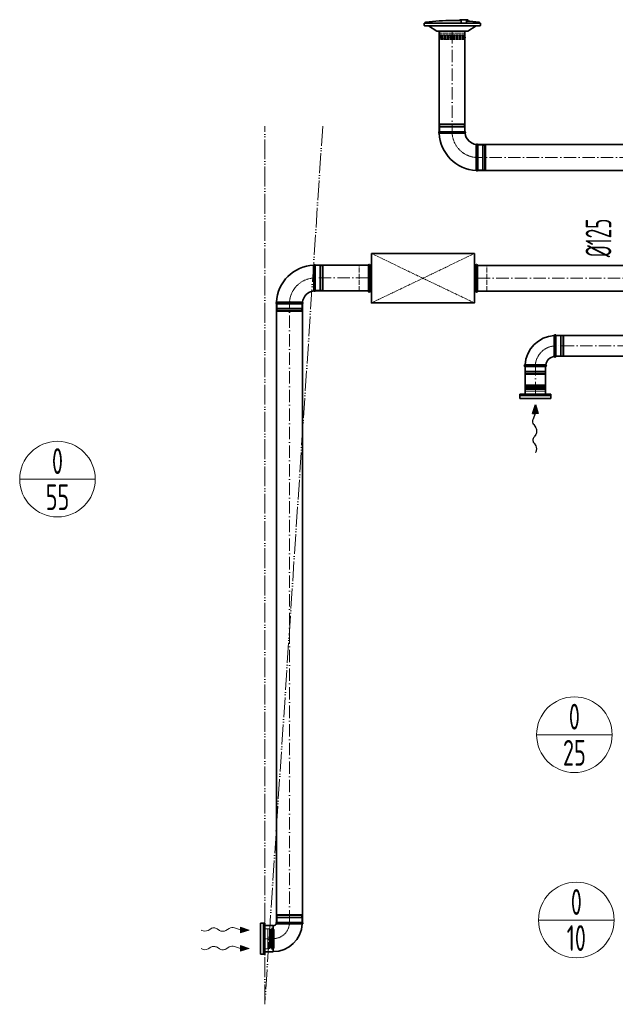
# Model space of a CAD drawing. Header units: millimetres. Extents: x 8221 to 89444, y -105166 to -5578.
# Tile 21 of 118: x 24645 to 27535, y -73531 to -68757. Entities that reach past the tile are written whole.
import ezdxf
from ezdxf.enums import TextEntityAlignment as Align

# ---------------------------------------------------------------- set-up
doc = ezdxf.new("R2010")
doc.units = ezdxf.units.MM
for name, pattern in [('ACAD_ISO02W100', [15, 12, -3]), ('ACAD_ISO05W100', [33, 24, -3, 0, -3, 0, -3]), ('ACAD_ISO10W100', [18, 12, -3, 0, -3]), ('phl_thick', [0])]:
    doc.linetypes.add(name, pattern=pattern)
for name, color, linetype, lineweight in [('VZT_01 SUP (PŘÍVOD) - OBRYS', 5, 'Continuous', 35), ('VZT_02 SUP (PŘÍVOD) - OSA', 5, 'ACAD_ISO10W100', 5), ('VZT_05 ETA (ODVOD) - OBRYS', 6, 'Continuous', 35), ('VZT_06 ETA (ODVOD) - OSA', 6, 'ACAD_ISO10W100', 5), ('VZT_30 DISTRIBUČNÍ PRVKY - OBRYS', 1, 'Continuous', 35), ('VZT_35 TLUMIČE HLUKU - OBRYS', 1, 'Continuous', 35), ('VZT_36 TLUMIČE HLUKU - OSA', 1, 'ACAD_ISO10W100', 5), ('VZT_37 TLUMIČE HLUKU - DETAIL', 8, 'ACAD_ISO02W100', 5), ('VZT_50 POPIS - OBECNE', 7, 'Continuous', 13), ('VZT_52 POPIS - DISTRIBUCE', 7, 'Continuous', 5), ('VZT_60_KOTY - DIMENZE', 7, 'Continuous', 5), ('VZT_POŽADAVKY NA STAVBU - PODHLEDY', 4, 'ACAD_ISO05W100', 5)]:
    doc.layers.add(name, color=color, linetype=linetype, lineweight=lineweight)
for name, color, linetype, lineweight, plot in [('VZT_03 SUP (PŘÍVOD) - NETISK', 8, 'ACAD_ISO02W100', 5, False), ('VZT_07 ETA (ODVOD) - NETISK', 8, 'ACAD_ISO02W100', 5, False), ('VZT_34 DISTRIBUČNÍ PRVKY - NETISK', 8, 'ACAD_ISO02W100', 5, False), ('VZT_39 TLUMIČE HLUKU - NETISK', 8, 'ACAD_ISO02W100', 5, False)]:
    doc.layers.add(name, color=color, linetype=linetype, lineweight=lineweight, plot=plot)
doc.styles.add('EVORA_125', font='isocp.shx', dxfattribs={"width": 0.6, "height": 125})
doc.styles.add('JS', font='isocp.shx', dxfattribs={"width": 0.6, "height": 125})

msp = doc.modelspace()

# ---------------------------------------------------------------- linework, layer by layer
at = {"lineweight": 13}
for p, q in [((25528.7, -73172.6), (25525.6, -73170.8)), ((25528.7, -73262.6), (25525.6, -73260.8))]:
    msp.add_line(p, q, dxfattribs=at)
at = {"color": 0, "lineweight": 13}
for p, q in [((25571.8, -73164.4), (25558.9, -73172.5)), ((25614.7, -73172.8), (25602.8, -73164.8)), ((25662.2, -73162.8), (25645.7, -73173.2)), ((25716.3, -73170.2), (25687.6, -73160.5)), ((25716.1, -73184.2), (25716.3, -73170.2)), ((25759.3, -73170.8), (25716.1, -73184.2)), ((25716.5, -73156.3), (25716.3, -73170.2)), ((25716.5, -73156.3), (25759.3, -73170.8)), ((25571.8, -73254.4), (25558.9, -73262.5)), ((25614.7, -73262.8), (25602.8, -73254.8)), ((25662.2, -73252.8), (25645.7, -73263.2)), ((25716.3, -73260.2), (25687.6, -73250.5)), ((25716.1, -73274.2), (25716.3, -73260.2)), ((25759.3, -73260.8), (25716.1, -73274.2)), ((25716.5, -73246.3), (25716.3, -73260.2)), ((25716.5, -73246.3), (25759.3, -73260.8))]:
    msp.add_line(p, q, dxfattribs=at)
at = {"color": 8, "lineweight": 5}
for points in [[(27095.2, -70537.8), (27100.9, -70536.4, -0.060863), (27101.5, -70536.3), (27147.3, -70536.3)], [(27095.2, -70537.8), (27101.1, -70539.3, 0.058981), (27101.7, -70539.3), (27147.3, -70539.3)], [(27099.8, -70557.7), (27099.8, -70549.9, -0.291473), (27101.3, -70547.4, -0.291473)], [(27199.4, -70537.8), (27193.7, -70536.4, 0.060863), (27193, -70536.3), (27147.3, -70536.3)], [(27199.4, -70537.8), (27193.5, -70539.3, -0.058981), (27192.9, -70539.3), (27147.3, -70539.3)], [(27194.8, -70557.7), (27194.8, -70549.9, 0.291473), (27193.3, -70547.4, 0.291473)], [(25849.3, -73165.4), (25857.1, -73165.4, -0.291473), (25859.5, -73166.9, -0.291473)], [(25869.2, -73160.8), (25867.7, -73166.7, 0.058981), (25867.7, -73167.4), (25867.7, -73212.9)], [(25869.2, -73160.8), (25870.6, -73166.5, -0.060863), (25870.7, -73167.2), (25870.7, -73212.9)], [(25869.2, -73265), (25867.7, -73259.1, -0.058981), (25867.7, -73258.5), (25867.7, -73212.9)], [(25869.2, -73265), (25870.6, -73259.3, 0.060863), (25870.7, -73258.7), (25870.7, -73212.9)], [(25849.3, -73260.4), (25857.1, -73260.4, 0.291473), (25859.5, -73258.9, 0.291473)]]:
    msp.add_lwpolyline(points, format="xyb", dxfattribs=at)
for points in [[(27098.8, -70572.7), (27098.8, -70557.7), (27195.8, -70557.7), (27195.8, -70572.7)], [(27099.8, -70549.9), (27147.3, -70549.9)], [(27101.7, -70547.2), (27147.3, -70547.2)], [(27103.6, -70531.7), (27102.1, -70527.7), (27147.3, -70527.7)], [(27102.6, -70531.9), (27147.3, -70531.9)], [(27103.4, -70543.6), (27147.3, -70543.6)], [(27191, -70531.7), (27192.5, -70527.7), (27147.3, -70527.7)], [(27192, -70531.9), (27147.3, -70531.9)], [(27191.2, -70543.6), (27147.3, -70543.6)], [(27192.8, -70547.2), (27147.3, -70547.2)], [(27194.8, -70549.9), (27147.3, -70549.9)], [(27098.8, -70572.7), (27195.8, -70572.7)], [(25834.3, -73164.4), (25849.3, -73164.4), (25849.3, -73261.4), (25834.3, -73261.4)], [(25834.3, -73164.4), (25834.3, -73261.4)], [(25857.1, -73165.4), (25857.1, -73212.9)], [(25859.8, -73167.4), (25859.8, -73212.9)], [(25863.4, -73169), (25863.4, -73212.9)], [(25875.1, -73168.2), (25875.1, -73212.9)], [(25875.3, -73169.2), (25879.3, -73167.7), (25879.3, -73212.9)], [(25857.1, -73260.4), (25857.1, -73212.9)], [(25859.8, -73258.5), (25859.8, -73212.9)], [(25863.4, -73256.8), (25863.4, -73212.9)], [(25875.1, -73257.6), (25875.1, -73212.9)], [(25875.3, -73256.6), (25879.3, -73258.1), (25879.3, -73212.9)]]:
    msp.add_lwpolyline(points, dxfattribs=at)
for centre, radius, start, end in [((27111.6, -70537.1), 10.5, 149.7176, 217.8378), ((27099.5, -70544), 3.88, 297.4993, 6.6735), ((27182.9, -70537.1), 10.5, 322.1622, 30.2824), ((27195.1, -70544), 3.88, 173.3265, 242.5007), ((25863, -73165.2), 3.88, 207.4993, 276.6735), ((25869.8, -73177.3), 10.5, 59.7176, 127.8378), ((25863, -73260.7), 3.88, 83.3265, 152.5007), ((25869.8, -73248.6), 10.5, 232.1622, 300.2824)]:
    msp.add_arc(centre, radius, start, end, dxfattribs=at)
at = {"color": 0, "lineweight": 13, "extrusion": (0, 0, -1)}
for centre, start_param, end_param in [((25543.5, -73163), 0.766537, 2.320574), ((25587.2, -73173.9), 3.908129, 5.516649), ((25630.3, -73163.6), 0.766537, 2.375056), ((25677.6, -73172.3), 3.908129, 5.191299), ((25543.5, -73253), 0.766537, 2.320574), ((25587.2, -73263.9), 3.908129, 5.516649), ((25630.3, -73253.6), 0.766537, 2.375056), ((25677.6, -73262.3), 3.908129, 5.191299)]:
    msp.add_ellipse(centre, major_axis=(21.5, -0.3), ratio=0.625, start_param=start_param, end_param=end_param, dxfattribs=at)
at = {"color": 0, "lineweight": 13}
for points in [[(25716.5, -73156.3), (25716.1, -73184.2), (25759.3, -73170.8)], [(25716.5, -73246.3), (25716.1, -73274.2), (25759.3, -73260.8)]]:
    msp.add_solid(points, dxfattribs=at)
at = {"layer": 'VZT_01 SUP (PŘÍVOD) - OBRYS'}
for p, q in [((26805.9, -69299.9), (26680.9, -69299.9)), ((26868.4, -69487.4), (26868.4, -69362.4))]:
    msp.add_line(p, q, dxfattribs=at)
for points in [[(26680.9, -69299.9), (26680.9, -68812.7)], [(26805.9, -69299.9), (26805.9, -68812.7)], [(26868.4, -69362.4), (27705.8, -69362.4)], [(26868.4, -69487.4), (27705.8, -69487.4)]]:
    msp.add_lwpolyline(points, dxfattribs=at)
for centre, radius, start, end in [((26682.5, -69303.7), 4.17, 113.4678, 248.8928), ((26868.4, -69299.9), 187.5, 182.3607, 267.6393), ((26804.2, -69303.7), 4.17, 300.2981, 66.5322), ((26868.4, -69299.9), 62.5, 186.8302, 263.1698), ((26864.5, -69364), 4.17, 23.4678, 149.7019), ((26864.5, -69485.7), 4.17, 201.1072, 336.5322)]:
    msp.add_arc(centre, radius, start, end, dxfattribs=at)
for points, knots in [([(26806.3, -69307.3), (26806.3, -69307.3), (26804.7, -69307.3), (26798.6, -69307.4), (26794.1, -69307.4), (26782.7, -69307.4), (26775.9, -69307.5), (26760.9, -69307.5), (26752.8, -69307.5), (26736.5, -69307.5), (26728.4, -69307.5), (26713.2, -69307.6), (26706.2, -69307.6), (26694.5, -69307.6), (26689.7, -69307.6), (26683.1, -69307.6), (26681.3, -69307.6), (26681, -69307.6), (26681, -69307.6), (26681, -69307.6)], [0, 0, 0, 0, 24.235852, 24.235852, 48.531845, 48.531845, 73.024415, 73.024415, 97.570898, 97.570898, 122.078339, 122.078339, 146.53579, 146.53579, 170.957495, 170.957495, 195.359468, 195.359468, 197.168246, 197.168246, 197.168246, 197.168246]), ([(26860.9, -69361.9), (26860.9, -69361.9), (26860.9, -69362), (26860.9, -69362.3), (26860.9, -69362.6), (26860.9, -69363.7), (26860.9, -69364.5), (26860.9, -69367.6), (26860.9, -69370.7), (26860.8, -69379.7), (26860.8, -69385.8), (26860.8, -69399.9), (26860.7, -69407.8), (26860.7, -69424), (26860.7, -69432.2), (26860.7, -69448.1), (26860.7, -69455.6), (26860.7, -69468.7), (26860.7, -69474.3), (26860.7, -69481.3), (26860.7, -69483.4), (26860.7, -69486.4), (26860.7, -69487.2), (26860.7, -69487.2)], [197.067977, 197.067977, 197.067977, 197.067977, 201.792196, 201.792196, 209.190204, 209.190204, 218.040239, 218.040239, 237.760854, 237.760854, 262.206108, 262.206108, 286.831239, 286.831239, 311.323072, 311.323072, 335.946087, 335.946087, 360.704397, 360.704397, 377.088273, 377.088273, 394.105327, 394.105327, 394.105327, 394.105327])]:
    msp.add_open_spline(points, degree=3, knots=knots, dxfattribs=at)
at = {"layer": 'VZT_02 SUP (PŘÍVOD) - OSA', "ltscale": 5}
for points in [[(26743.4, -68812.7), (26743.4, -69299.9)], [(27705.8, -69424.9), (26868.4, -69424.9)]]:
    msp.add_lwpolyline(points, dxfattribs=at)
at = {"layer": 'VZT_02 SUP (PŘÍVOD) - OSA', "ltscale": 0.3, "elevation": 0}
msp.add_lwpolyline([(26743.4, -69299.9), (26743.4, -69299.9, 0.414214), (26868.4, -69424.9), (26868.4, -69424.9)], format="xyb", dxfattribs=at)
at = {"layer": 'VZT_03 SUP (PŘÍVOD) - NETISK', "ltscale": 0.4}
for p, q in [((26804.4, -69266.4), (26682.4, -69266.4)), ((26682.4, -69266.9), (26682.4, -69266.4)), ((26804.4, -69266.9), (26682.4, -69266.9)), ((26804.4, -69273.9), (26682.4, -69273.9)), ((26682.4, -69274.4), (26682.4, -69273.9)), ((26804.4, -69274.4), (26682.4, -69274.4)), ((26803.4, -69261.9), (26683.4, -69261.9)), ((26683.4, -69265.9), (26683.4, -69261.9)), ((26803.4, -69265.9), (26683.4, -69265.9)), ((26803.4, -69277.9), (26683.4, -69277.9)), ((26683.4, -69299.9), (26683.4, -69277.9)), ((26684.4, -69266.4), (26684.4, -69265.9)), ((26684.4, -69273.9), (26684.4, -69266.9)), ((26684.4, -69277.9), (26684.4, -69274.4)), ((26802.4, -69266.4), (26802.4, -69265.9)), ((26802.4, -69273.9), (26802.4, -69266.9)), ((26802.4, -69277.9), (26802.4, -69274.4)), ((26803.4, -69265.9), (26803.4, -69261.9)), ((26803.4, -69299.9), (26803.4, -69277.9)), ((26804.4, -69266.9), (26804.4, -69266.4)), ((26804.4, -69274.4), (26804.4, -69273.9)), ((26868.4, -69364.9), (26890.4, -69364.9)), ((26890.4, -69484.9), (26890.4, -69364.9)), ((26890.4, -69365.9), (26893.9, -69365.9)), ((26893.9, -69485.9), (26893.9, -69363.9)), ((26893.9, -69363.9), (26894.4, -69363.9)), ((26894.4, -69485.9), (26894.4, -69363.9)), ((26894.4, -69365.9), (26901.4, -69365.9)), ((26901.4, -69485.9), (26901.4, -69363.9)), ((26901.4, -69363.9), (26901.9, -69363.9)), ((26901.9, -69485.9), (26901.9, -69363.9)), ((26901.9, -69365.9), (26902.4, -69365.9)), ((26902.4, -69484.9), (26902.4, -69364.9)), ((26902.4, -69364.9), (26906.4, -69364.9)), ((26906.4, -69484.9), (26906.4, -69364.9)), ((26868.4, -69484.9), (26890.4, -69484.9)), ((26890.4, -69483.9), (26893.9, -69483.9)), ((26893.9, -69485.9), (26894.4, -69485.9)), ((26894.4, -69483.9), (26901.4, -69483.9)), ((26901.4, -69485.9), (26901.9, -69485.9)), ((26901.9, -69483.9), (26902.4, -69483.9)), ((26902.4, -69484.9), (26906.4, -69484.9))]:
    msp.add_line(p, q, dxfattribs=at)
at = {"layer": 'VZT_05 ETA (ODVOD) - OBRYS'}
for p, q in [((26079.3, -69946.4), (26079.3, -70071.4)), ((26016.8, -70133.9), (25891.8, -70133.9)), ((27239.3, -70288.3), (27239.3, -70338.4)), ((27247.3, -70288.3), (27247.3, -70388.3)), ((27097.3, -70430.3), (27147.5, -70430.3)), ((27197.3, -70438.3), (27097.3, -70438.3)), ((25891.8, -73133.9), (26016.8, -73133.9)), ((25834.3, -73276.4), (25834.3, -73149.4)), ((25874.3, -73149.4), (25834.3, -73149.4)), ((25875.3, -73275.4), (25875.3, -73150.4)), ((25874.3, -73276.4), (25834.3, -73276.4))]:
    msp.add_line(p, q, dxfattribs=at)
for points in [[(26079.3, -69946.4), (26336.9, -69946.4)], [(26079.3, -70071.4), (26336.9, -70071.4)], [(25891.8, -70133.9), (25891.8, -73133.9)], [(26016.8, -70133.9), (26016.8, -73133.9)], [(27247.3, -70288.3), (28416.3, -70288.3)], [(27247.3, -70388.3), (28416.3, -70388.3)], [(27097.3, -70438.3), (27097.3, -70572.7)], [(27197.3, -70438.3), (27197.3, -70572.7)]]:
    msp.add_lwpolyline(points, dxfattribs=at)
at = {"layer": 'VZT_05 ETA (ODVOD) - OBRYS', "elevation": 0}
for points in [[(26866.9, -69947.8), (28369.5, -69947.8)], [(26866.9, -70072.8), (28369.5, -70072.8)]]:
    msp.add_lwpolyline(points, dxfattribs=at)
at = {"layer": 'VZT_05 ETA (ODVOD) - OBRYS'}
for centre, radius, start, end in [((26079.3, -70133.9), 187.5, 92.3607, 177.6393), ((26075.4, -69948.1), 4.17, 23.4678, 158.8928), ((26079.3, -70133.9), 62.5, 96.8302, 173.1698), ((26075.4, -70069.8), 4.17, 210.2981, 336.5322), ((25893.4, -70130.1), 4.17, 111.1072, 246.5322), ((26015.1, -70130.1), 4.17, 293.4678, 59.7019), ((27247.3, -70438.3), 150, 93.0572, 176.9428), ((27243.3, -70288.3), 4, 0, 180), ((27247.3, -70438.3), 50, 99.1478, 170.8522), ((27243.3, -70388.3), 4, 189.1478, 0), ((27097.3, -70434.3), 4, 90, 270), ((27197.3, -70434.3), 4, 270, 80.8522), ((25875.3, -73133.9), 16.5, 270, 336.1907), ((25875.3, -73133.9), 141.5, 270, 356.8631), ((25893.4, -73137.7), 4.17, 113.4678, 222.7229), ((26015.1, -73137.7), 4.17, 290.3309, 66.5322), ((25874.3, -73150.4), 1, 0, 90), ((25874.3, -73275.4), 1, 270, 0)]:
    msp.add_arc(centre, radius, start, end, dxfattribs=at)
for points, knots in [([(26071.8, -70071.9), (26071.8, -70071.9), (26071.8, -70071.8), (26071.8, -70071.5), (26071.8, -70071.2), (26071.8, -70070.1), (26071.8, -70069.3), (26071.8, -70066.2), (26071.8, -70063), (26071.7, -70054.1), (26071.7, -70047.9), (26071.7, -70033.8), (26071.6, -70026), (26071.6, -70009.8), (26071.6, -70001.6), (26071.6, -69985.7), (26071.6, -69978.2), (26071.6, -69965), (26071.6, -69959.5), (26071.6, -69952.5), (26071.5, -69950.3), (26071.5, -69947.3), (26071.5, -69946.6), (26071.5, -69946.6)], [197.067977, 197.067977, 197.067977, 197.067977, 201.792196, 201.792196, 209.190204, 209.190204, 218.040239, 218.040239, 237.760854, 237.760854, 262.206108, 262.206108, 286.831239, 286.831239, 311.323072, 311.323072, 335.946087, 335.946087, 360.704397, 360.704397, 377.088273, 377.088273, 394.105327, 394.105327, 394.105327, 394.105327]), ([(26017.2, -70126.5), (26017.2, -70126.5), (26015.6, -70126.5), (26009.5, -70126.4), (26005, -70126.4), (25993.6, -70126.4), (25986.8, -70126.3), (25971.8, -70126.3), (25963.7, -70126.3), (25947.4, -70126.2), (25939.3, -70126.2), (25924.1, -70126.2), (25917.1, -70126.2), (25905.4, -70126.2), (25900.6, -70126.2), (25894, -70126.2), (25892.2, -70126.2), (25891.9, -70126.2), (25891.9, -70126.2), (25891.9, -70126.2)], [0, 0, 0, 0, 24.235852, 24.235852, 48.531845, 48.531845, 73.024415, 73.024415, 97.570898, 97.570898, 122.078339, 122.078339, 146.53579, 146.53579, 170.957495, 170.957495, 195.359468, 195.359468, 197.168246, 197.168246, 197.168246, 197.168246]), ([(27239.3, -70338.4), (27239.3, -70344.8), (27239.3, -70351.1), (27239.3, -70363.2), (27239.3, -70368.7), (27239.3, -70378.2), (27239.3, -70382.1), (27239.3, -70387.3), (27239.3, -70388.8), (27239.3, -70388.9), (27239.3, -70388.9), (27239.3, -70388.9)], [78.71119, 78.71119, 78.71119, 78.71119, 97.804615, 97.804615, 117.523893, 117.523893, 137.264303, 137.264303, 156.831737, 156.831737, 157.874915, 157.874915, 157.874915, 157.874915]), ([(27197.9, -70430.3), (27197.9, -70430.3), (27196.8, -70430.3), (27192.3, -70430.3), (27188.9, -70430.3), (27180, -70430.3), (27174.6, -70430.3), (27162.7, -70430.3), (27156.2, -70430.3), (27148.9, -70430.3), (27148.2, -70430.3), (27147.5, -70430.3)], [157.874915, 157.874915, 157.874915, 157.874915, 176.103874, 176.103874, 195.460379, 195.460379, 215.101284, 215.101284, 234.82164, 234.82164, 237.034743, 237.034743, 237.034743, 237.034743]), ([(25890.4, -73140.6), (25890.4, -73140.6), (25890.8, -73140.6), (25892.8, -73140.8), (25895.1, -73140.9), (25901.3, -73141.1), (25905.2, -73141.2), (25916, -73141.4), (25923.3, -73141.4), (25939, -73141.5), (25947.3, -73141.6), (25963.9, -73141.6), (25972, -73141.6), (25986.9, -73141.6), (25993.7, -73141.6), (26004.9, -73141.6), (26009.3, -73141.7), (26015.1, -73141.7), (26016.6, -73141.7), (26016.6, -73141.7)], [197.702813, 197.702813, 197.702813, 197.702813, 209.733369, 209.733369, 228.63381, 228.63381, 247.962689, 247.962689, 273.396832, 273.396832, 298.447199, 298.447199, 323.101867, 323.101867, 347.591906, 347.591906, 372.010558, 372.010558, 395.3015, 395.3015, 395.3015, 395.3015])]:
    msp.add_open_spline(points, degree=3, knots=knots, dxfattribs=at)
at = {"layer": 'VZT_06 ETA (ODVOD) - OSA', "ltscale": 0.3}
for points in [[(25954.3, -70133.9), (25954.3, -70133.9, -0.414214), (26079.3, -70008.9), (26079.3, -70008.9)], [(27147.3, -70438.3), (27147.3, -70438.3, -0.414214), (27247.3, -70338.3), (27247.3, -70338.3)], [(25834.3, -73212.9), (25875.3, -73212.9, 0.414214), (25954.3, -73133.9), (25954.3, -73133.9)]]:
    msp.add_lwpolyline(points, format="xyb", dxfattribs=at)
at = {"layer": 'VZT_06 ETA (ODVOD) - OSA', "ltscale": 5}
for points in [[(26336.9, -70008.9), (26079.3, -70008.9)], [(25954.3, -73133.9), (25954.3, -70133.9)], [(28416.3, -70338.3), (27247.3, -70338.3)], [(27147.3, -70572.7), (27147.3, -70438.3)]]:
    msp.add_lwpolyline(points, dxfattribs=at)
at = {"layer": 'VZT_06 ETA (ODVOD) - OSA', "ltscale": 5, "elevation": 0}
msp.add_lwpolyline([(28369.5, -70010.3), (26866.9, -70010.3)], dxfattribs=at)
at = {"layer": 'VZT_07 ETA (ODVOD) - NETISK', "ltscale": 0.4}
for p, q in [((26079.3, -69948.9), (26101.3, -69948.9)), ((26101.3, -69948.9), (26101.3, -70068.9)), ((26101.3, -69949.9), (26104.8, -69949.9)), ((26104.8, -69947.9), (26104.8, -70069.9)), ((26104.8, -69947.9), (26105.3, -69947.9)), ((26105.3, -69947.9), (26105.3, -70069.9)), ((26105.3, -69949.9), (26112.3, -69949.9)), ((26112.3, -69947.9), (26112.3, -70069.9)), ((26112.3, -69947.9), (26112.8, -69947.9)), ((26112.8, -69947.9), (26112.8, -70069.9)), ((26112.8, -69949.9), (26113.3, -69949.9)), ((26113.3, -69948.9), (26113.3, -70068.9)), ((26113.3, -69948.9), (26117.3, -69948.9)), ((26117.3, -69948.9), (26117.3, -70068.9)), ((26079.3, -70068.9), (26101.3, -70068.9)), ((26101.3, -70067.9), (26104.8, -70067.9)), ((26104.8, -70069.9), (26105.3, -70069.9)), ((26105.3, -70067.9), (26112.3, -70067.9)), ((26112.3, -70069.9), (26112.8, -70069.9)), ((26112.8, -70067.9), (26113.3, -70067.9)), ((26113.3, -70068.9), (26117.3, -70068.9)), ((25894.3, -70133.9), (25894.3, -70155.9)), ((26014.3, -70133.9), (26014.3, -70155.9)), ((26015.3, -70159.4), (25893.3, -70159.4)), ((25893.3, -70159.4), (25893.3, -70159.9)), ((26015.3, -70159.9), (25893.3, -70159.9)), ((26015.3, -70166.9), (25893.3, -70166.9)), ((25893.3, -70166.9), (25893.3, -70167.4)), ((26015.3, -70167.4), (25893.3, -70167.4)), ((26014.3, -70155.9), (25894.3, -70155.9)), ((26014.3, -70167.9), (25894.3, -70167.9)), ((25894.3, -70167.9), (25894.3, -70171.9)), ((26014.3, -70171.9), (25894.3, -70171.9)), ((25895.3, -70155.9), (25895.3, -70159.4)), ((25895.3, -70159.9), (25895.3, -70166.9)), ((25895.3, -70167.4), (25895.3, -70167.9)), ((26013.3, -70155.9), (26013.3, -70159.4)), ((26013.3, -70159.9), (26013.3, -70166.9)), ((26013.3, -70167.4), (26013.3, -70167.9)), ((26014.3, -70167.9), (26014.3, -70171.9)), ((26015.3, -70159.4), (26015.3, -70159.9)), ((26015.3, -70166.9), (26015.3, -70167.4)), ((27247.3, -70289.3), (27269.3, -70289.3)), ((27269.3, -70289.3), (27269.3, -70387.3)), ((27269.3, -70290.3), (27272.8, -70290.3)), ((27272.8, -70288.3), (27272.8, -70388.3)), ((27272.8, -70288.3), (27273.3, -70288.3)), ((27273.3, -70288.3), (27273.3, -70388.3)), ((27273.3, -70290.3), (27280.3, -70290.3)), ((27280.3, -70288.3), (27280.3, -70388.3)), ((27280.3, -70288.3), (27280.8, -70288.3)), ((27280.8, -70288.3), (27280.8, -70388.3)), ((27280.8, -70290.3), (27281.3, -70290.3)), ((27281.3, -70289.3), (27281.3, -70387.3)), ((27281.3, -70289.3), (27285.3, -70289.3)), ((27285.3, -70289.3), (27285.3, -70387.3)), ((27247.3, -70387.3), (27269.3, -70387.3)), ((27269.3, -70386.3), (27272.8, -70386.3)), ((27272.8, -70388.3), (27273.3, -70388.3)), ((27273.3, -70386.3), (27280.3, -70386.3)), ((27280.3, -70388.3), (27280.8, -70388.3)), ((27280.8, -70386.3), (27281.3, -70386.3)), ((27281.3, -70387.3), (27285.3, -70387.3)), ((27097.3, -70463.8), (27197.3, -70463.8)), ((27097.3, -70464.3), (27097.3, -70463.8)), ((27097.3, -70464.3), (27197.3, -70464.3)), ((27097.3, -70471.3), (27197.3, -70471.3)), ((27097.3, -70471.8), (27097.3, -70471.3)), ((27097.3, -70471.8), (27197.3, -70471.8)), ((27098.3, -70460.3), (27098.3, -70438.3)), ((27098.3, -70460.3), (27196.3, -70460.3)), ((27098.3, -70472.3), (27196.3, -70472.3)), ((27098.3, -70476.3), (27098.3, -70472.3)), ((27099.3, -70463.8), (27099.3, -70460.3)), ((27099.3, -70471.3), (27099.3, -70464.3)), ((27099.3, -70472.3), (27099.3, -70471.8)), ((27195.3, -70463.8), (27195.3, -70460.3)), ((27195.3, -70471.3), (27195.3, -70464.3)), ((27195.3, -70472.3), (27195.3, -70471.8)), ((27196.3, -70460.3), (27196.3, -70438.3)), ((27196.3, -70476.3), (27196.3, -70472.3)), ((27197.3, -70464.3), (27197.3, -70463.8)), ((27197.3, -70471.8), (27197.3, -70471.3)), ((27098.3, -70476.3), (27196.3, -70476.3)), ((25894.3, -73095.9), (26014.3, -73095.9)), ((25894.3, -73099.9), (25894.3, -73095.9)), ((26014.3, -73099.9), (26014.3, -73095.9)), ((25893.3, -73100.4), (26015.3, -73100.4)), ((25893.3, -73100.9), (25893.3, -73100.4)), ((25893.3, -73100.9), (26015.3, -73100.9)), ((25893.3, -73107.9), (26015.3, -73107.9)), ((25893.3, -73108.4), (25893.3, -73107.9)), ((25893.3, -73108.4), (26015.3, -73108.4)), ((25894.3, -73099.9), (26014.3, -73099.9)), ((25894.3, -73111.9), (26014.3, -73111.9)), ((25894.3, -73133.9), (25894.3, -73111.9)), ((25895.3, -73100.4), (25895.3, -73099.9)), ((25895.3, -73107.9), (25895.3, -73100.9)), ((25895.3, -73111.9), (25895.3, -73108.4)), ((26013.3, -73100.4), (26013.3, -73099.9)), ((26013.3, -73107.9), (26013.3, -73100.9)), ((26013.3, -73111.9), (26013.3, -73108.4)), ((26014.3, -73133.9), (26014.3, -73111.9)), ((26015.3, -73100.9), (26015.3, -73100.4)), ((26015.3, -73108.4), (26015.3, -73107.9))]:
    msp.add_line(p, q, dxfattribs=at)
at = {"layer": 'VZT_30 DISTRIBUČNÍ PRVKY - OBRYS'}
for points in [[(26608.1, -68773.7), (26881.1, -68773.7), (26881.1, -68782.9, -0.414214), (26877.2, -68786.7), (26612, -68786.7, -0.414214), (26608.1, -68782.9), (26608.1, -68773.7)], [(26744.6, -68760.7, 0.0327), (26616.1, -68769.2), (26613.1, -68769.7, 0.36397), (26610.6, -68772.7), (26610.6, -68773.7)], [(26860.7, -68786.7), (26820.3, -68812.1, -0.141374), (26818.3, -68812.7), (26670.9, -68812.7, -0.141374), (26668.9, -68812.1), (26628.5, -68786.7)], [(26744.6, -68760.7, -0.010645), (26786.6, -68761.6, -0.010645)], [(26813.8, -68773.7), (26813.8, -68761.3, -0.267949), (26814.1, -68760.9), (26819.8, -68757.6, 0.267949), (26820, -68757.2), (26820, -68756.6), (26780.4, -68756.6), (26780.4, -68757.2, 0.267949), (26780.6, -68757.6), (26786.3, -68760.9, -0.267949), (26786.6, -68761.3), (26786.6, -68773.7)], [(26813.8, -68763.2, -0.015115), (26873.1, -68769.2), (26876.1, -68769.7, -0.36397), (26878.6, -68772.7), (26878.6, -68773.7)]]:
    msp.add_lwpolyline(points, format="xyb", dxfattribs=at)
for points in [[(27072.3, -70592.7), (27222.3, -70592.7), (27222.3, -70572.7), (27072.3, -70572.7)], [(25814.3, -73137.9), (25814.3, -73287.9), (25834.3, -73287.9), (25834.3, -73137.9)]]:
    msp.add_lwpolyline(points, close=True, dxfattribs=at)
for points in [[(27222.3, -70579.5), (27072.3, -70579.5)], [(25827.5, -73287.9), (25827.5, -73137.9)]]:
    msp.add_lwpolyline(points, dxfattribs=at)
at = {"layer": 'VZT_34 DISTRIBUČNÍ PRVKY - NETISK'}
for points in [[(26680, -68842.6), (26685.9, -68841.2, -0.058981), (26686.5, -68841.1), (26744.7, -68841.1)], [(26680, -68842.6), (26685.7, -68844, 0.060863), (26686.3, -68844.1), (26744.7, -68844.1)], [(26684.6, -68822.7), (26684.6, -68830.6, 0.291473), (26686.1, -68833, 0.291473)], [(26809.4, -68842.6), (26803.4, -68841.2, 0.058981), (26802.8, -68841.1), (26744.7, -68841.1)], [(26809.4, -68842.6), (26803.6, -68844, -0.060863), (26803, -68844.1), (26744.7, -68844.1)], [(26804.7, -68822.7), (26804.7, -68830.6, -0.291473), (26803.2, -68833, -0.291473)]]:
    msp.add_lwpolyline(points, format="xyb", dxfattribs=at)
for points in [[(26683.6, -68812.7), (26683.6, -68822.7), (26805.6, -68822.7), (26805.6, -68812.7)], [(26683.6, -68812.7), (26805.6, -68812.7)], [(26684.6, -68830.6), (26744.7, -68830.6)], [(26686.5, -68833.2), (26744.7, -68833.2)], [(26688.4, -68848.8), (26686.9, -68852.7), (26744.7, -68852.7)], [(26687.4, -68848.6), (26744.7, -68848.6)], [(26688.2, -68836.9), (26744.7, -68836.9)], [(26804.7, -68830.6), (26744.7, -68830.6)], [(26802.8, -68833.2), (26744.7, -68833.2)], [(26801.2, -68836.9), (26744.7, -68836.9)], [(26801.9, -68848.6), (26744.7, -68848.6)], [(26801, -68848.8), (26802.4, -68852.7), (26744.7, -68852.7)]]:
    msp.add_lwpolyline(points, dxfattribs=at)
for centre, radius, start, end in [((26696.4, -68843.3), 10.5, 142.1622, 210.2824), ((26684.3, -68836.4), 3.88, 353.3265, 62.5007), ((26805, -68836.4), 3.88, 117.4993, 186.6735), ((26792.9, -68843.3), 10.5, 329.7176, 37.8378)]:
    msp.add_arc(centre, radius, start, end, dxfattribs=at)
at = {"layer": 'VZT_35 TLUMIČE HLUKU - OBRYS'}
for p, q in [((26336.9, -70072.8), (26336.9, -69947.8)), ((26866.9, -70072.8), (26866.9, -69947.8))]:
    msp.add_line(p, q, dxfattribs=at)
at = {"layer": 'VZT_35 TLUMIČE HLUKU - OBRYS', "elevation": 0}
msp.add_lwpolyline([(26351.9, -69890.8), (26851.9, -69890.8), (26851.9, -70129.8), (26351.9, -70129.8)], close=True, dxfattribs=at)
for points in [[(26345.9, -70072.8), (26345.9, -69947.8)], [(26345.9, -69947.8), (26351.9, -69947.8)], [(26857.9, -69947.8), (26851.9, -69947.8)], [(26857.9, -70072.8), (26857.9, -69947.8)], [(26345.9, -70072.8), (26351.9, -70072.8)], [(26857.9, -70072.8), (26851.9, -70072.8)]]:
    msp.add_lwpolyline(points, dxfattribs=at)
at = {"layer": 'VZT_35 TLUMIČE HLUKU - OBRYS'}
for centre, start, end in [((26341.4, -69947.8), 0, 180), ((26862.4, -69947.8), 0, 180), ((26341.4, -70072.8), 180, 0), ((26862.4, -70072.8), 180, 0)]:
    msp.add_arc(centre, 4.5, start, end, dxfattribs=at)
at = {"layer": 'VZT_36 TLUMIČE HLUKU - OSA', "ltscale": 5, "elevation": 0}
for points in [[(26336.9, -70010.3), (26351.9, -70010.3)], [(26866.9, -70010.3), (26851.9, -70010.3)]]:
    msp.add_lwpolyline(points, dxfattribs=at)
at = {"layer": 'VZT_37 TLUMIČE HLUKU - DETAIL', "lineweight": 5, "elevation": 0}
for points in [[(26351.9, -69890.8), (26851.9, -70129.8)], [(26851.9, -69890.8), (26351.9, -70129.8)]]:
    msp.add_lwpolyline(points, dxfattribs=at)
at = {"layer": 'VZT_39 TLUMIČE HLUKU - NETISK', "ltscale": 2, "elevation": 0}
for points in [[(26336.9, -70072.8), (26291.9, -70072.8), (26291.9, -69947.8), (26336.9, -69947.8)], [(26866.9, -70072.8), (26911.9, -70072.8), (26911.9, -69947.8), (26866.9, -69947.8)]]:
    msp.add_lwpolyline(points, dxfattribs=at)
at = {"layer": 'VZT_50 POPIS - OBECNE', "color": 0, "lineweight": -2}
for p, q in [((27132.8, -70665.5), (27147.3, -70622.7)), ((27147.3, -70622.7), (27160.7, -70665.9)), ((27132.8, -70665.5), (27146.7, -70665.7)), ((27146.7, -70665.7), (27137, -70694.4)), ((27160.7, -70665.9), (27146.7, -70665.7)), ((27139.3, -70719.8), (27149.7, -70736.3)), ((27149.3, -70767.3), (27141.3, -70779.2)), ((27140.9, -70810.2), (27149, -70823.1))]:
    msp.add_line(p, q, dxfattribs=at)
at = {"layer": 'VZT_50 POPIS - OBECNE'}
msp.add_line((27149.1, -70853.3), (27147.3, -70856.4), dxfattribs=at)
at = {"layer": 'VZT_50 POPIS - OBECNE', "color": 0, "lineweight": -2, "extrusion": (0, 0, -1)}
for centre, start_param, end_param in [((27148.8, -70704.4), 3.908129, 5.191299), ((27140.1, -70751.7), 0.766537, 2.375056), ((27150.4, -70794.8), 3.908129, 5.516649), ((27139.5, -70838.5), 0.766537, 2.320574)]:
    msp.add_ellipse(centre, major_axis=(0.3, 21.5), ratio=0.625, start_param=start_param, end_param=end_param, dxfattribs=at)
at = {"layer": 'VZT_50 POPIS - OBECNE', "color": 0, "lineweight": -2}
msp.add_solid([(27132.8, -70665.5), (27160.7, -70665.9), (27147.3, -70622.7)], dxfattribs=at)
at = {"layer": 'VZT_52 POPIS - DISTRIBUCE'}
for p, q in [((24645, -70984.5), (25011.8, -70984.5)), ((27153.3, -72223.8), (27520.1, -72223.8)), ((27162.8, -73122.5), (27529.6, -73122.5))]:
    msp.add_line(p, q, dxfattribs=at)
for centre in [(24828.4, -70984.5), (27336.7, -72223.8), (27346.2, -73122.5)]:
    msp.add_circle(centre, 183.4, dxfattribs=at)
at = {"layer": 'VZT_POŽADAVKY NA STAVBU - PODHLEDY', "ltscale": 4}
for p, q in [((26115.5, -69272.7), (25834.3, -73531.1)), ((25834.3, -73531.1), (25834.5, -69272.7))]:
    msp.add_line(p, q, dxfattribs=at)

# ---------------------------------------------------------------- texts
at = {"layer": 'VZT_52 POPIS - DISTRIBUCE', "ltscale": 50, "style": 'JS', "width": 0.7}
for s, p in [('0', (24828.4, -70897)), ('55', (24828.4, -71072)), ('0', (27336.7, -72136.3)), ('25', (27336.7, -72311.3)), ('0', (27346.2, -73035)), ('10', (27346.2, -73210))]:
    msp.add_text(s, height=125, dxfattribs=at).set_placement(p, align=Align.MIDDLE_CENTER)
at = {"layer": 'VZT_60_KOTY - DIMENZE', "linetype": 'phl_thick', "insert": (27391.3, -69908.6), "char_height": 125, "attachment_point": 1, "rotation": 90, "style": 'EVORA_125'}
msp.add_mtext('%%C125', dxfattribs=at)

doc.saveas('drawing.dxf')
